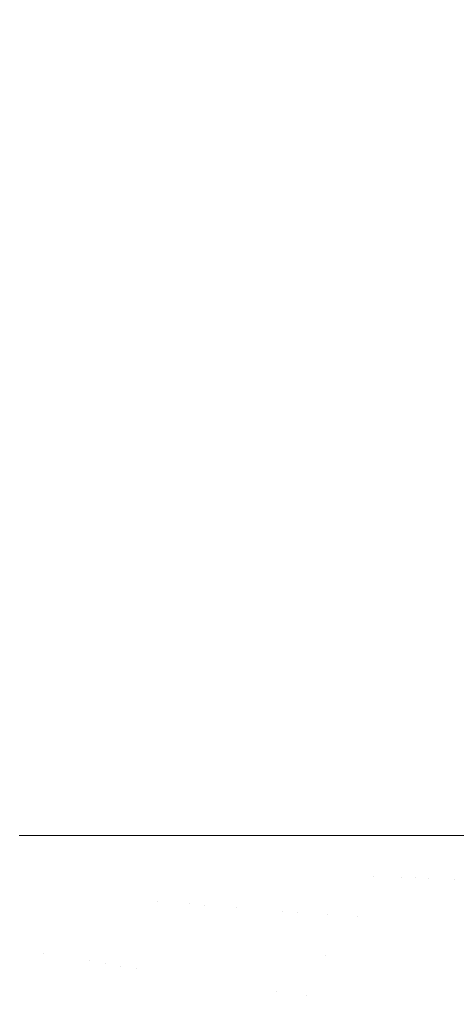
# Model space of a CAD drawing. Header units: centimetres. Extents: x -21.6 to 22.7, y 3.4 to 5.2.
# Tile 233 of 256: x 7.7566 to 7.8102, y 3.8795 to 4.0002. Entities that reach past the tile are written whole.
import ezdxf

# ---------------------------------------------------------------- set-up
doc = ezdxf.new("R2010")
doc.units = ezdxf.units.CM
doc.header["$LTSCALE"] = 2.54
doc.layers.add('Lucido design-1', color=7, linetype='Continuous')

# ---------------------------------------------------------------- blocks, each defined once
blk = doc.blocks.new('Gruppo-4-1')
at = {"color": 7, "linetype": 'Continuous', "lineweight": 9}
blk.add_3dface([(-21.50342, 5.10021, -1872.21551), (-21.50342, 3.50021, -1872.21551), (22.63035, 3.50021, -1872.21551), (22.63035, 5.10021, -1872.21551)], dxfattribs=at)
for points, invisible_edges in [([(22.63035, 5.10021, -1873.01551), (22.63035, 3.50021, -1873.01551), (7.68658, 3.6009, -1873.01551), (7.69526, 3.60179, -1873.01551)], 10), ([(22.63035, 5.10021, -1873.01551), (7.69526, 3.60179, -1873.01551), (7.70079, 3.60259, -1873.01551)], 9), ([(7.70079, 3.60259, -1873.01551), (7.70392, 3.60304, -1873.01551), (22.63035, 5.10021, -1873.01551)], 10), ([(22.63035, 5.10021, -1873.01551), (7.70392, 3.60304, -1873.01551), (7.71256, 3.60467, -1873.01551)], 9), ([(22.63035, 5.10021, -1873.01551), (7.71256, 3.60467, -1873.01551), (7.72118, 3.60666, -1873.01551)], 9), ([(22.63035, 5.10021, -1873.01551), (7.72118, 3.60666, -1873.01551), (7.72978, 3.60904, -1873.01551)], 9), ([(22.63035, 5.10021, -1873.01551), (7.72978, 3.60904, -1873.01551), (7.73835, 3.61179, -1873.01551)], 9), ([(22.63035, 5.10021, -1873.01551), (7.73835, 3.61179, -1873.01551), (7.74689, 3.61493, -1873.01551)], 9), ([(22.63035, 5.10021, -1873.01551), (7.74689, 3.61493, -1873.01551), (7.75539, 3.61846, -1873.01551)], 9), ([(22.63035, 5.10021, -1873.01551), (7.75539, 3.61846, -1873.01551), (7.76006, 3.62063, -1873.01551)], 9), ([(7.75557, 5.10021, -1872.61557), (7.75853, 5.10021, -1872.61575), (7.75853, 3.90021, -1872.61575), (7.75657, 3.90021, -1872.61563)], 10), ([(7.75853, 5.10021, -1872.61575), (7.76148, 5.10021, -1872.61605), (7.76148, 3.90021, -1872.61605), (7.76033, 3.90021, -1872.61593)], 10), ([(7.76033, 3.90021, -1872.61593), (7.75853, 3.90021, -1872.61575), (7.75853, 5.10021, -1872.61575)], 10), ([(7.76006, 3.62063, -1873.01551), (7.76385, 3.6224, -1873.01551), (22.63035, 5.10021, -1873.01551)], 10), ([(7.76148, 5.10021, -1872.61605), (7.76442, 5.10021, -1872.61649), (7.76442, 3.90021, -1872.61649), (7.76414, 3.90021, -1872.61644)], 10), ([(7.76414, 3.90021, -1872.61644), (7.76148, 3.90021, -1872.61605), (7.76148, 5.10021, -1872.61605)], 10), ([(22.63035, 5.10021, -1873.01551), (7.76385, 3.6224, -1873.01551), (7.77227, 3.62674, -1873.01551)], 9), ([(7.76736, 5.10021, -1872.61705), (7.76736, 3.90021, -1872.61705), (7.76442, 3.90021, -1872.61649), (7.76442, 5.10021, -1872.61649)], 5), ([(7.76736, 5.10021, -1872.61705), (7.77029, 5.10021, -1872.61774), (7.77029, 3.90021, -1872.61774), (7.76798, 3.90021, -1872.61719)], 10), ([(7.76798, 3.90021, -1872.61719), (7.76736, 3.90021, -1872.61705), (7.76736, 5.10021, -1872.61705)], 10), ([(7.77029, 5.10021, -1872.61774), (7.77321, 5.10021, -1872.61856), (7.77321, 3.90021, -1872.61856), (7.77185, 3.90021, -1872.61818)], 10), ([(7.77185, 3.90021, -1872.61818), (7.77029, 3.90021, -1872.61774), (7.77029, 5.10021, -1872.61774)], 10), ([(22.63035, 5.10021, -1873.01551), (7.77227, 3.62674, -1873.01551), (7.78063, 3.63151, -1873.01551)], 9), ([(7.77321, 5.10021, -1872.61856), (7.77611, 5.10021, -1872.61951), (7.77611, 3.90021, -1872.61951), (7.77573, 3.90021, -1872.61938)], 10), ([(7.77573, 3.90021, -1872.61938), (7.77379, 3.90021, -1872.61875), (7.77321, 5.10021, -1872.61856)], 10), ([(7.77379, 3.90021, -1872.61875), (7.77321, 3.90021, -1872.61856), (7.77321, 5.10021, -1872.61856)], 10), ([(7.77901, 5.10021, -1872.62059), (7.77901, 3.90021, -1872.62059), (7.77611, 3.90021, -1872.61951), (7.77611, 5.10021, -1872.61951)], 5), ([(7.77901, 5.10021, -1872.62059), (7.78189, 5.10021, -1872.62181), (7.78189, 3.90021, -1872.62181), (7.7796, 3.90021, -1872.62084)], 10), ([(7.7796, 3.90021, -1872.62084), (7.77901, 3.90021, -1872.62059), (7.77901, 5.10021, -1872.62059)], 10), ([(22.63035, 5.10021, -1873.01551), (7.78063, 3.63151, -1873.01551), (7.78892, 3.6367, -1873.01551)], 9), ([(7.78189, 5.10021, -1872.62181), (7.78476, 5.10021, -1872.62317), (7.78476, 3.90021, -1872.62317), (7.78345, 3.90021, -1872.62255)], 10), ([(7.78345, 3.90021, -1872.62255), (7.78189, 3.90021, -1872.62181), (7.78189, 5.10021, -1872.62181)], 10), ([(7.78476, 5.10021, -1872.62317), (7.78761, 5.10021, -1872.62467), (7.78761, 3.90021, -1872.62467), (7.78727, 3.90021, -1872.62449)], 10), ([(7.78727, 3.90021, -1872.62449), (7.78476, 3.90021, -1872.62317), (7.78476, 5.10021, -1872.62317)], 10), ([(7.79044, 3.90021, -1872.62632), (7.78761, 3.90021, -1872.62467), (7.78761, 5.10021, -1872.62467), (7.78927, 5.10021, -1872.62564)], 10), ([(22.63035, 5.10021, -1873.01551), (7.78892, 3.6367, -1873.01551), (7.79714, 3.64232, -1873.01551)], 9), ([(7.78927, 5.10021, -1872.62564), (7.79044, 5.10021, -1872.62632), (7.79044, 3.90021, -1872.62632)], 10), ([(7.79044, 5.10021, -1872.62632), (7.79325, 5.10021, -1872.62811), (7.79325, 3.90021, -1872.62811), (7.79103, 3.90021, -1872.6267)], 10), ([(7.79103, 3.90021, -1872.6267), (7.79044, 3.90021, -1872.62632), (7.79044, 5.10021, -1872.62632)], 10), ([(7.79325, 5.10021, -1872.62811), (7.79603, 5.10021, -1872.63006), (7.79603, 3.90021, -1872.63006), (7.79472, 3.90021, -1872.62914)], 10), ([(7.79472, 3.90021, -1872.62914), (7.79325, 3.90021, -1872.62811), (7.79325, 5.10021, -1872.62811)], 10), ([(7.79603, 5.10021, -1872.63006), (7.79878, 5.10021, -1872.63216), (7.79878, 3.90021, -1872.63216), (7.79834, 3.90021, -1872.63182)], 10), ([(7.79834, 3.90021, -1872.63182), (7.79603, 3.90021, -1872.63006), (7.79603, 5.10021, -1872.63006)], 10), ([(22.63035, 5.10021, -1873.01551), (7.79714, 3.64232, -1873.01551), (7.80528, 3.6484, -1873.01551)], 9), ([(7.79878, 5.10021, -1872.63216), (7.8015, 5.10021, -1872.63442), (7.8015, 3.90021, -1872.63442), (7.8001, 3.90021, -1872.63326)], 10), ([(7.8001, 3.90021, -1872.63326), (7.79878, 3.90021, -1872.63216), (7.79878, 5.10021, -1872.63216)], 10), ([(7.8015, 5.10021, -1872.63442), (7.80396, 5.10021, -1872.63665), (7.80396, 3.90021, -1872.63665), (7.80356, 3.90021, -1872.63628)], 10), ([(7.80356, 3.90021, -1872.63628), (7.8015, 3.90021, -1872.63442), (7.8015, 5.10021, -1872.63442)], 10), ([(7.80659, 5.10021, -1872.63922), (7.80659, 3.90021, -1872.63922), (7.80396, 3.90021, -1872.63665), (7.80396, 5.10021, -1872.63665)], 5), ([(22.63035, 5.10021, -1873.01551), (7.80528, 3.6484, -1873.01551), (7.8117, 3.65362, -1873.01551)], 9), ([(7.80659, 5.10021, -1872.63922), (7.80917, 5.10021, -1872.64196), (7.80917, 3.90021, -1872.64196), (7.80689, 3.90021, -1872.63954)], 10), ([(7.80689, 3.90021, -1872.63954), (7.80659, 3.90021, -1872.63922), (7.80659, 5.10021, -1872.63922)], 10), ([(7.80917, 5.10021, -1872.64196), (7.81168, 5.10021, -1872.64486), (7.81168, 3.90021, -1872.64486), (7.81008, 3.90021, -1872.64301)], 10), ([(7.81008, 3.90021, -1872.64301), (7.80917, 3.90021, -1872.64196), (7.80917, 5.10021, -1872.64196)], 10), ([(7.75766, 3.88605, -1872.61574), (7.7558, 3.88635, -1872.61561), (7.75657, 3.90021, -1872.61563), (7.75853, 3.90021, -1872.61575)], 11), ([(7.75853, 3.90021, -1872.61575), (7.76033, 3.90021, -1872.61593), (7.75953, 3.88574, -1872.61592), (7.75766, 3.88605, -1872.61574)], 14), ([(7.76148, 3.90021, -1872.61605), (7.76141, 3.88544, -1872.61615), (7.75953, 3.88574, -1872.61592)], 11), ([(7.75953, 3.88574, -1872.61592), (7.76033, 3.90021, -1872.61593), (7.76148, 3.90021, -1872.61605)], 9), ([(7.76148, 3.90021, -1872.61605), (7.76414, 3.90021, -1872.61644), (7.76331, 3.88514, -1872.61644), (7.76141, 3.88544, -1872.61615)], 14), ([(7.76521, 3.88483, -1872.61678), (7.76331, 3.88514, -1872.61644), (7.76414, 3.90021, -1872.61644), (7.76442, 3.90021, -1872.61649)], 11), ([(7.76442, 3.90021, -1872.61649), (7.76736, 3.90021, -1872.61705), (7.76521, 3.88483, -1872.61678)], 10), ([(7.76712, 3.88452, -1872.61718), (7.76521, 3.88483, -1872.61678), (7.76736, 3.90021, -1872.61705)], 11), ([(7.76903, 3.88421, -1872.61764), (7.76712, 3.88452, -1872.61718), (7.76798, 3.90021, -1872.61719), (7.77029, 3.90021, -1872.61774)], 11), ([(7.76736, 3.90021, -1872.61705), (7.76798, 3.90021, -1872.61719), (7.76712, 3.88452, -1872.61718)], 10), ([(7.77185, 3.90021, -1872.61818), (7.77095, 3.8839, -1872.61816), (7.76903, 3.88421, -1872.61764)], 11), ([(7.76903, 3.88421, -1872.61764), (7.77029, 3.90021, -1872.61774), (7.77185, 3.90021, -1872.61818)], 9), ([(7.77321, 3.90021, -1872.61856), (7.77287, 3.88359, -1872.61874), (7.77095, 3.8839, -1872.61816)], 11), ([(7.77095, 3.8839, -1872.61816), (7.77185, 3.90021, -1872.61818), (7.77321, 3.90021, -1872.61856)], 9), ([(7.77358, 3.89214, -1872.61874), (7.77287, 3.88359, -1872.61874), (7.77321, 3.90021, -1872.61856)], 11), ([(7.77321, 3.90021, -1872.61856), (7.77379, 3.90021, -1872.61875), (7.77358, 3.89214, -1872.61874)], 10), ([(7.77358, 3.89214, -1872.61874), (7.77379, 3.90021, -1872.61875), (7.77573, 3.90021, -1872.61938), (7.77551, 3.89199, -1872.61937)], 13), ([(7.77551, 3.89199, -1872.61937), (7.77573, 3.90021, -1872.61938), (7.77611, 3.90021, -1872.61951)], 9), ([(7.77745, 3.89184, -1872.62007), (7.77551, 3.89199, -1872.61937), (7.77611, 3.90021, -1872.61951)], 11), ([(7.77611, 3.90021, -1872.61951), (7.77901, 3.90021, -1872.62059), (7.77745, 3.89184, -1872.62007)], 10), ([(7.77938, 3.89169, -1872.62083), (7.77745, 3.89184, -1872.62007), (7.77901, 3.90021, -1872.62059)], 11), ([(7.77901, 3.90021, -1872.62059), (7.7796, 3.90021, -1872.62084), (7.77938, 3.89169, -1872.62083)], 10), ([(7.7813, 3.89154, -1872.62165), (7.77938, 3.89169, -1872.62083), (7.7796, 3.90021, -1872.62084), (7.78189, 3.90021, -1872.62181)], 11), ([(7.78322, 3.89139, -1872.62254), (7.7813, 3.89154, -1872.62165), (7.78189, 3.90021, -1872.62181)], 11), ([(7.78189, 3.90021, -1872.62181), (7.78345, 3.90021, -1872.62255), (7.78322, 3.89139, -1872.62254)], 10), ([(7.78322, 3.89139, -1872.62254), (7.78345, 3.90021, -1872.62255), (7.78476, 3.90021, -1872.62317)], 9), ([(7.78476, 3.90021, -1872.62317), (7.78513, 3.89125, -1872.62348), (7.78322, 3.89139, -1872.62254)], 11), ([(7.78476, 3.90021, -1872.62317), (7.78727, 3.90021, -1872.62449), (7.78703, 3.8911, -1872.62449), (7.78513, 3.89125, -1872.62348)], 14), ([(7.78703, 3.8911, -1872.62449), (7.78727, 3.90021, -1872.62449), (7.78761, 3.90021, -1872.62467)], 9), ([(7.78891, 3.89095, -1872.62556), (7.78703, 3.8911, -1872.62449), (7.78761, 3.90021, -1872.62467)], 11), ([(7.78761, 3.90021, -1872.62467), (7.79044, 3.90021, -1872.62632), (7.78891, 3.89095, -1872.62556)], 10), ([(7.79078, 3.89081, -1872.62669), (7.78891, 3.89095, -1872.62556), (7.79044, 3.90021, -1872.62632)], 11), ([(7.79044, 3.90021, -1872.62632), (7.79103, 3.90021, -1872.6267), (7.79078, 3.89081, -1872.62669)], 10), ([(7.79264, 3.89066, -1872.62788), (7.79078, 3.89081, -1872.62669), (7.79103, 3.90021, -1872.6267), (7.79325, 3.90021, -1872.62811)], 11), ([(7.79447, 3.89052, -1872.62913), (7.79264, 3.89066, -1872.62788), (7.79325, 3.90021, -1872.62811)], 11), ([(7.79325, 3.90021, -1872.62811), (7.79472, 3.90021, -1872.62914), (7.79447, 3.89052, -1872.62913)], 10), ([(7.79447, 3.89052, -1872.62913), (7.79472, 3.90021, -1872.62914), (7.79603, 3.90021, -1872.63006)], 9), ([(7.79603, 3.90021, -1872.63006), (7.79629, 3.89038, -1872.63044), (7.79447, 3.89052, -1872.62913)], 11), ([(7.79603, 3.90021, -1872.63006), (7.79834, 3.90021, -1872.63182), (7.79808, 3.89024, -1872.63181), (7.79629, 3.89038, -1872.63044)], 14), ([(7.80005, 3.89523, -1872.63325), (7.79808, 3.89024, -1872.63181), (7.79878, 3.90021, -1872.63216)], 11), ([(7.79808, 3.89024, -1872.63181), (7.79834, 3.90021, -1872.63182), (7.79878, 3.90021, -1872.63216)], 9), ([(7.79878, 3.90021, -1872.63216), (7.8001, 3.90021, -1872.63326), (7.80005, 3.89523, -1872.63325)], 10), ([(7.80005, 3.89523, -1872.63325), (7.8001, 3.90021, -1872.63326), (7.8015, 3.90021, -1872.63442)], 9), ([(7.8015, 3.90021, -1872.63442), (7.80179, 3.89517, -1872.63473), (7.80005, 3.89523, -1872.63325)], 11), ([(7.80179, 3.89517, -1872.63473), (7.8015, 3.90021, -1872.63442), (7.80356, 3.90021, -1872.63628), (7.8035, 3.8951, -1872.63628)], 13), ([(7.8035, 3.8951, -1872.63628), (7.80356, 3.90021, -1872.63628), (7.80396, 3.90021, -1872.63665)], 9), ([(7.80396, 3.90021, -1872.63665), (7.80518, 3.89504, -1872.63788), (7.8035, 3.8951, -1872.63628)], 11), ([(7.80518, 3.89504, -1872.63788), (7.80396, 3.90021, -1872.63665), (7.80659, 3.90021, -1872.63922)], 9), ([(7.80659, 3.90021, -1872.63922), (7.80683, 3.89497, -1872.63953), (7.80518, 3.89504, -1872.63788)], 11), ([(7.80659, 3.90021, -1872.63922), (7.80689, 3.90021, -1872.63954), (7.80683, 3.89497, -1872.63953)], 10), ([(7.80683, 3.89497, -1872.63953), (7.80689, 3.90021, -1872.63954), (7.80917, 3.90021, -1872.64196), (7.80844, 3.89491, -1872.64124)], 13), ([(7.81002, 3.89485, -1872.643), (7.80844, 3.89491, -1872.64124), (7.80917, 3.90021, -1872.64196)], 11), ([(7.80917, 3.90021, -1872.64196), (7.81008, 3.90021, -1872.64301), (7.81002, 3.89485, -1872.643)], 10), ([(7.81002, 3.89485, -1872.643), (7.81008, 3.90021, -1872.64301), (7.81168, 3.90021, -1872.64486), (7.81156, 3.89479, -1872.6448)], 13), ([(7.80005, 3.89523, -1872.63325), (7.79984, 3.8901, -1872.63325), (7.79808, 3.89024, -1872.63181)], 11), ([(7.80179, 3.89517, -1872.63473), (7.80158, 3.88997, -1872.63473), (7.79984, 3.8901, -1872.63325), (7.80005, 3.89523, -1872.63325)], 15), ([(7.8035, 3.8951, -1872.63628), (7.80329, 3.88984, -1872.63628), (7.80158, 3.88997, -1872.63473), (7.80179, 3.89517, -1872.63473)], 15), ([(7.80518, 3.89504, -1872.63788), (7.80497, 3.8897, -1872.63788), (7.80329, 3.88984, -1872.63628), (7.8035, 3.8951, -1872.63628)], 15), ([(7.80683, 3.89497, -1872.63953), (7.80661, 3.88958, -1872.63953), (7.80497, 3.8897, -1872.63788), (7.80518, 3.89504, -1872.63788)], 15), ([(7.80844, 3.89491, -1872.64124), (7.80822, 3.88945, -1872.64124), (7.80661, 3.88958, -1872.63953), (7.80683, 3.89497, -1872.63953)], 15), ([(7.81002, 3.89485, -1872.643), (7.8098, 3.88933, -1872.643), (7.80822, 3.88945, -1872.64124), (7.80844, 3.89491, -1872.64124)], 15), ([(7.81156, 3.89479, -1872.6448), (7.81134, 3.88921, -1872.6448), (7.8098, 3.88933, -1872.643), (7.81002, 3.89485, -1872.643)], 15), ([(7.77551, 3.89199, -1872.61937), (7.77479, 3.88329, -1872.61937), (7.77287, 3.88359, -1872.61874), (7.77358, 3.89214, -1872.61874)], 15), ([(7.77671, 3.88298, -1872.62007), (7.77479, 3.88329, -1872.61937), (7.77551, 3.89199, -1872.61937), (7.77745, 3.89184, -1872.62007)], 15), ([(7.77745, 3.89184, -1872.62007), (7.77938, 3.89169, -1872.62083), (7.77863, 3.88267, -1872.62083), (7.77671, 3.88298, -1872.62007)], 15), ([(7.78054, 3.88236, -1872.62165), (7.77863, 3.88267, -1872.62083), (7.77938, 3.89169, -1872.62083), (7.7813, 3.89154, -1872.62165)], 15), ([(7.7813, 3.89154, -1872.62165), (7.78322, 3.89139, -1872.62254), (7.78245, 3.88205, -1872.62254), (7.78054, 3.88236, -1872.62165)], 15), ([(7.78435, 3.88175, -1872.62348), (7.78245, 3.88205, -1872.62254), (7.78322, 3.89139, -1872.62254), (7.78513, 3.89125, -1872.62348)], 15), ([(7.78513, 3.89125, -1872.62348), (7.78703, 3.8911, -1872.62449), (7.78623, 3.88144, -1872.62449), (7.78435, 3.88175, -1872.62348)], 15), ([(7.78811, 3.88114, -1872.62556), (7.78623, 3.88144, -1872.62449), (7.78703, 3.8911, -1872.62449), (7.78891, 3.89095, -1872.62556)], 15), ([(7.78891, 3.89095, -1872.62556), (7.79078, 3.89081, -1872.62669), (7.78996, 3.88084, -1872.62669), (7.78811, 3.88114, -1872.62556)], 15), ([(7.7918, 3.88054, -1872.62788), (7.78996, 3.88084, -1872.62669), (7.79078, 3.89081, -1872.62669), (7.79264, 3.89066, -1872.62788)], 15), ([(7.7918, 3.88054, -1872.62788), (7.79264, 3.89066, -1872.62788), (7.79413, 3.88546, -1872.62913)], 11), ([(7.79264, 3.89066, -1872.62788), (7.79447, 3.89052, -1872.62913), (7.79413, 3.88546, -1872.62913)], 11), ([(7.79413, 3.88546, -1872.62913), (7.79447, 3.89052, -1872.62913), (7.79629, 3.89038, -1872.63044), (7.79594, 3.88524, -1872.63044)], 15), ([(7.79594, 3.88524, -1872.63044), (7.79629, 3.89038, -1872.63044), (7.79808, 3.89024, -1872.63181), (7.79772, 3.88503, -1872.63181)], 15), ([(7.79772, 3.88503, -1872.63181), (7.79808, 3.89024, -1872.63181), (7.79984, 3.8901, -1872.63325), (7.79948, 3.88482, -1872.63325)], 15), ([(7.79948, 3.88482, -1872.63325), (7.79984, 3.8901, -1872.63325), (7.80158, 3.88997, -1872.63473), (7.80122, 3.88462, -1872.63473)], 15), ([(7.80122, 3.88462, -1872.63473), (7.80158, 3.88997, -1872.63473), (7.80329, 3.88984, -1872.63628), (7.80292, 3.88441, -1872.63628)], 15), ([(7.80292, 3.88441, -1872.63628), (7.80329, 3.88984, -1872.63628), (7.80497, 3.8897, -1872.63788), (7.8046, 3.88421, -1872.63788)], 15), ([(7.8046, 3.88421, -1872.63788), (7.80497, 3.8897, -1872.63788), (7.80661, 3.88958, -1872.63953), (7.80624, 3.88402, -1872.63953)], 15), ([(7.80624, 3.88402, -1872.63953), (7.80661, 3.88958, -1872.63953), (7.80822, 3.88945, -1872.64124), (7.80784, 3.88383, -1872.64124)], 15), ([(7.80941, 3.88364, -1872.643), (7.80784, 3.88383, -1872.64124), (7.80822, 3.88945, -1872.64124), (7.8098, 3.88933, -1872.643)], 15), ([(7.8098, 3.88933, -1872.643), (7.81134, 3.88921, -1872.6448), (7.81095, 3.88346, -1872.6448), (7.80941, 3.88364, -1872.643)], 15), ([(7.75489, 3.87033, -1872.61574), (7.75309, 3.87096, -1872.61561), (7.7558, 3.88635, -1872.61561), (7.75766, 3.88605, -1872.61574)], 15), ([(7.75766, 3.88605, -1872.61574), (7.75953, 3.88574, -1872.61592), (7.75671, 3.8697, -1872.61592), (7.75489, 3.87033, -1872.61574)], 15), ([(7.75853, 3.86906, -1872.61615), (7.75671, 3.8697, -1872.61592), (7.75953, 3.88574, -1872.61592), (7.76141, 3.88544, -1872.61615)], 15), ([(7.76141, 3.88544, -1872.61615), (7.76331, 3.88514, -1872.61644), (7.76036, 3.86841, -1872.61644), (7.75853, 3.86906, -1872.61615)], 15), ([(7.76221, 3.86777, -1872.61678), (7.76036, 3.86841, -1872.61644), (7.76331, 3.88514, -1872.61644), (7.76521, 3.88483, -1872.61678)], 15), ([(7.79413, 3.88546, -1872.62913), (7.79363, 3.88025, -1872.62913), (7.7918, 3.88054, -1872.62788)], 11), ([(7.79594, 3.88524, -1872.63044), (7.79543, 3.87996, -1872.63044), (7.79363, 3.88025, -1872.62913), (7.79413, 3.88546, -1872.62913)], 15), ([(7.79772, 3.88503, -1872.63181), (7.79721, 3.87967, -1872.63181), (7.79543, 3.87996, -1872.63044), (7.79594, 3.88524, -1872.63044)], 15), ([(7.76521, 3.88483, -1872.61678), (7.76712, 3.88452, -1872.61718), (7.76406, 3.86712, -1872.61718), (7.76221, 3.86777, -1872.61678)], 15), ([(7.76406, 3.86712, -1872.61718), (7.76712, 3.88452, -1872.61718), (7.7678, 3.87554, -1872.61764)], 11), ([(7.76712, 3.88452, -1872.61718), (7.76903, 3.88421, -1872.61764), (7.7678, 3.87554, -1872.61764)], 11), ([(7.7678, 3.87554, -1872.61764), (7.76903, 3.88421, -1872.61764), (7.77095, 3.8839, -1872.61816), (7.76969, 3.87506, -1872.61816)], 15), ([(7.79948, 3.88482, -1872.63325), (7.79896, 3.87939, -1872.63325), (7.79721, 3.87967, -1872.63181), (7.79772, 3.88503, -1872.63181)], 15), ([(7.80122, 3.88462, -1872.63473), (7.80069, 3.87911, -1872.63473), (7.79896, 3.87939, -1872.63325), (7.79948, 3.88482, -1872.63325)], 15), ([(7.80292, 3.88441, -1872.63628), (7.80238, 3.87884, -1872.63628), (7.80069, 3.87911, -1872.63473), (7.80122, 3.88462, -1872.63473)], 15), ([(7.8046, 3.88421, -1872.63788), (7.80405, 3.87857, -1872.63788), (7.80238, 3.87884, -1872.63628), (7.80292, 3.88441, -1872.63628)], 15), ([(7.80624, 3.88402, -1872.63953), (7.80568, 3.87831, -1872.63953), (7.80405, 3.87857, -1872.63788), (7.8046, 3.88421, -1872.63788)], 15), ([(7.80784, 3.88383, -1872.64124), (7.80729, 3.87805, -1872.64124), (7.80568, 3.87831, -1872.63953), (7.80624, 3.88402, -1872.63953)], 15), ([(7.76969, 3.87506, -1872.61816), (7.77095, 3.8839, -1872.61816), (7.77287, 3.88359, -1872.61874), (7.77159, 3.87459, -1872.61874)], 15), ([(7.77159, 3.87459, -1872.61874), (7.77287, 3.88359, -1872.61874), (7.77479, 3.88329, -1872.61937), (7.77349, 3.87411, -1872.61937)], 15), ([(7.77538, 3.87363, -1872.62007), (7.77349, 3.87411, -1872.61937), (7.77479, 3.88329, -1872.61937), (7.77671, 3.88298, -1872.62007)], 15), ([(7.77671, 3.88298, -1872.62007), (7.77863, 3.88267, -1872.62083), (7.77728, 3.87316, -1872.62083), (7.77538, 3.87363, -1872.62007)], 15), ([(7.80885, 3.8778, -1872.643), (7.80729, 3.87805, -1872.64124), (7.80784, 3.88383, -1872.64124), (7.80941, 3.88364, -1872.643)], 15), ([(7.80941, 3.88364, -1872.643), (7.81095, 3.88346, -1872.6448), (7.81038, 3.87755, -1872.6448), (7.80885, 3.8778, -1872.643)], 15), ([(7.77917, 3.87268, -1872.62165), (7.77728, 3.87316, -1872.62083), (7.77863, 3.88267, -1872.62083), (7.78054, 3.88236, -1872.62165)], 15), ([(7.78054, 3.88236, -1872.62165), (7.78245, 3.88205, -1872.62254), (7.78105, 3.87221, -1872.62254), (7.77917, 3.87268, -1872.62165)], 15), ([(7.78292, 3.87174, -1872.62348), (7.78105, 3.87221, -1872.62254), (7.78245, 3.88205, -1872.62254), (7.78435, 3.88175, -1872.62348)], 15), ([(7.78435, 3.88175, -1872.62348), (7.78623, 3.88144, -1872.62449), (7.78478, 3.87127, -1872.62449), (7.78292, 3.87174, -1872.62348)], 15), ([(7.78663, 3.8708, -1872.62556), (7.78478, 3.87127, -1872.62449), (7.78623, 3.88144, -1872.62449), (7.78811, 3.88114, -1872.62556)], 15), ([(7.78931, 3.87565, -1872.62669), (7.78663, 3.8708, -1872.62556), (7.78811, 3.88114, -1872.62556)], 11), ([(7.78811, 3.88114, -1872.62556), (7.78996, 3.88084, -1872.62669), (7.78931, 3.87565, -1872.62669)], 11), ([(7.78931, 3.87565, -1872.62669), (7.78996, 3.88084, -1872.62669), (7.7918, 3.88054, -1872.62788), (7.79114, 3.87528, -1872.62788)], 15), ([(7.79114, 3.87528, -1872.62788), (7.7918, 3.88054, -1872.62788), (7.79363, 3.88025, -1872.62913), (7.79295, 3.87491, -1872.62913)], 15), ([(7.79295, 3.87491, -1872.62913), (7.79363, 3.88025, -1872.62913), (7.79543, 3.87996, -1872.63044), (7.79474, 3.87454, -1872.63044)], 15), ([(7.79474, 3.87454, -1872.63044), (7.79543, 3.87996, -1872.63044), (7.79721, 3.87967, -1872.63181), (7.79651, 3.87418, -1872.63181)], 15), ([(7.79651, 3.87418, -1872.63181), (7.79721, 3.87967, -1872.63181), (7.79896, 3.87939, -1872.63325), (7.79825, 3.87382, -1872.63325)], 15)]:
    blk.add_3dface(points, dxfattribs=dict(at, invisible_edges=invisible_edges))
blk = doc.blocks.new('Gruppo-5-1')
at = {"color": 7}
blk.add_blockref('Gruppo-4-1', (0, 0), dxfattribs=at)

msp = doc.modelspace()

# ---------------------------------------------------------------- block references
at = {"layer": 'Lucido design-1', "color": 7}
msp.add_blockref('Gruppo-5-1', (0, 0), dxfattribs=at)

doc.saveas('drawing.dxf')
